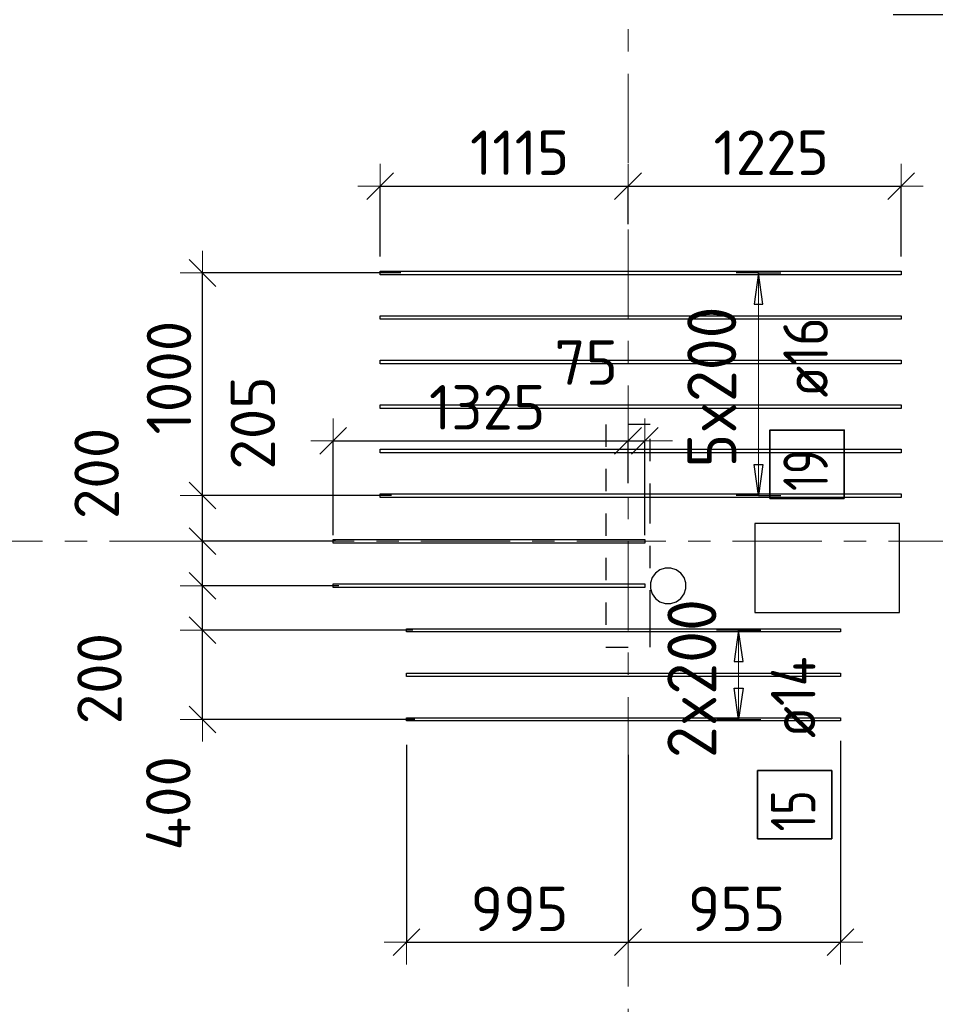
# Model space of a CAD drawing. Header units: metres. Extents: x -38 to 98, y -15 to 21.
# Tile 42 of 147: x 48.77 to 52.88, y 10.72 to 15.14. Entities that reach past the tile are written whole.
import ezdxf

# ---------------------------------------------------------------- set-up
doc = ezdxf.new("R2010")
doc.units = ezdxf.units.M
doc.header["$PDMODE"] = 65
for name, pattern in [('______11', [0.5, 0.4, -0.05, 0, -0.05]), ('______2', [0.0405, 0.03, -0.0105]), ('______5', [1.1, 0.8, -0.1, 0.1, -0.1])]:
    doc.linetypes.add(name, pattern=pattern)
for name, color, linetype, lineweight in [('XR$1$Осевая линия (1)', 7, '______5', 13), ('XR$4$Перекрытие (1)', 7, 'Continuous', 35), ('XR$4$Размерная линия (1)', 7, 'Continuous', 13)]:
    doc.layers.add(name, color=color, linetype=linetype, lineweight=lineweight)
doc.layers.add('XR$4$Арм.стержн.Доп. Арм верхн.зоны Х', color=7, linetype='Continuous', lineweight=35, true_color=0x8c8cff)
doc.layers.add('XR$6$Стена_ бетон несущ.', color=7, linetype='Continuous', lineweight=70, true_color=0xb4b496)
doc.styles.add('ISOCPEUR', font='txt')
doc.dimstyles.new('DIMSTYLE_3', dxfattribs={"dimtxt": 0.2, "dimasz": 0.2, "dimexe": 0, "dimexo": 0, "dimgap": 0.1, "dimtad": 2, "dimdec": 0, "dimlfac": 1000, "dimrnd": 5, "dimzin": 12, "dimdsep": 46, "dimtxsty": 'ISOCPEUR', "dimblk1": 'ALL_ML_STRICH', "dimblk2": 'ALL_ML_STRICH', "dimsah": 1, "dimcen": 0, "dimclrd": 7, "dimclre": 256, "dimclrt": 7, "dimadec": 0, "dimazin": 0, "dimtfac": 1, "dimtdec": 0, "dimtix": 1, "dimtmove": 2, "dimatfit": 3, "dimfxl": 0, "dimtzin": 0, "dimlwd": 0, "dimlwe": -3, "dimarcsym": 0})
doc.dimstyles.new('DIMSTYLE_33', dxfattribs={"dimtxt": 0.2, "dimasz": 0.2, "dimexe": 0, "dimexo": 0, "dimgap": 0.1, "dimtad": 2, "dimdec": 0, "dimlfac": 1000, "dimrnd": 5, "dimzin": 12, "dimdsep": 46, "dimtxsty": 'ISOCPEUR', "dimblk1": 'ALL_ML_STRICH', "dimblk2": 'ALL_ML_STRICH', "dimsah": 1, "dimcen": 0, "dimclrd": 7, "dimclre": 256, "dimclrt": 7, "dimadec": 0, "dimazin": 0, "dimtfac": 1, "dimtdec": 0, "dimtix": 1, "dimtmove": 2, "dimatfit": 3, "dimfxl": 0, "dimtvp": 1.2, "dimtzin": 0, "dimlwd": 0, "dimlwe": -3, "dimarcsym": 0})
doc.dimstyles.new('DIMSTYLE_34', dxfattribs={"dimtxt": 0.2, "dimasz": 0.2, "dimexe": 0, "dimexo": 0, "dimgap": 0.1, "dimtad": 0, "dimdec": 0, "dimlfac": 1000, "dimrnd": 5, "dimzin": 12, "dimdsep": 46, "dimtxsty": 'ISOCPEUR', "dimblk1": 'ALL_ML_STRICH', "dimblk2": 'ALL_ML_STRICH', "dimsah": 1, "dimcen": 0, "dimclrd": 7, "dimclre": 256, "dimclrt": 7, "dimadec": 0, "dimazin": 0, "dimtfac": 1, "dimtdec": 0, "dimtix": 1, "dimtmove": 2, "dimatfit": 3, "dimfxl": 0, "dimtvp": 1.2, "dimtzin": 0, "dimlwd": 0, "dimlwe": -3, "dimarcsym": 0})

# ---------------------------------------------------------------- blocks, each defined once
blk = doc.blocks.new('ALL_ML_STRICH')
at = {"color": 0, "linetype": 'ByBlock', "lineweight": -2}
for p, q in [((0, -0.5), (0, 0.5)), ((-0.3, -0.3), (0.3, 0.3)), ((-1, 0), (0.5, 0))]:
    blk.add_line(p, q, dxfattribs=at)
blk = doc.blocks.new('*D458')
at = {"layer": 'DEFPOINTS', "color": 7, "linetype": 'Continuous', "lineweight": 13, "transparency": 33554687}
for p in [(50.175, 13.2519), (51.5, 13.041), (50.175, 12.8082)]:
    blk.add_point(p, dxfattribs=at)
at = {"layer": 'XR$4$Размерная линия (1)', "color": 9, "linetype": 'Continuous', "lineweight": -2, "true_color": 0xc7c7c7, "transparency": 33554687}
for p, q in [((50.175, 12.8282), (50.175, 13.2519)), ((51.5, 13.061), (51.5, 13.2519))]:
    blk.add_line(p, q, dxfattribs=at)
at = {"layer": 'XR$4$Размерная линия (1)', "color": 7, "linetype": 'Continuous', "lineweight": -2, "transparency": 33554687}
blk.add_line((50.175, 13.2519), (51.5, 13.2519), dxfattribs=at)
at = {"layer": 'XR$4$Размерная линия (1)', "color": 7, "linetype": 'Continuous', "lineweight": 13, "transparency": 33554687, "xscale": 0.2, "yscale": 0.2, "zscale": 0.2, "rotation": 180}
blk.add_blockref('ALL_ML_STRICH', (50.175, 13.2519), dxfattribs=at)
at = {"layer": 'XR$4$Размерная линия (1)', "color": 7, "linetype": 'Continuous', "lineweight": 13, "transparency": 33554687, "xscale": 0.2, "yscale": 0.2, "zscale": 0.2}
blk.add_blockref('ALL_ML_STRICH', (51.5, 13.2519), dxfattribs=at)
at = {"layer": 'XR$4$Размерная линия (1)', "color": 7, "linetype": 'Continuous', "lineweight": 13, "transparency": 33554687, "insert": (50.8675, 13.4019), "char_height": 0.2, "width": 0.8, "attachment_point": 5, "style": 'ISOCPEUR'}
blk.add_mtext('\\A1;{1325}', dxfattribs=at)
blk = doc.blocks.new('*D459')
at = {"layer": 'DEFPOINTS', "color": 7, "linetype": 'Continuous', "lineweight": 13, "transparency": 33554687}
for p in [(51.5, 13.2519), (51.5, 13.041), (51.575, 12.8082)]:
    blk.add_point(p, dxfattribs=at)
at = {"layer": 'XR$4$Размерная линия (1)', "color": 9, "linetype": 'Continuous', "lineweight": -2, "true_color": 0xc7c7c7, "transparency": 33554687}
for p, q in [((51.5, 13.061), (51.5, 13.2519)), ((51.575, 12.8282), (51.575, 13.2519))]:
    blk.add_line(p, q, dxfattribs=at)
at = {"layer": 'XR$4$Размерная линия (1)', "color": 7, "linetype": 'Continuous', "lineweight": -2, "transparency": 33554687}
blk.add_line((51.5, 13.2519), (51.575, 13.2519), dxfattribs=at)
at = {"layer": 'XR$4$Размерная линия (1)', "color": 7, "linetype": 'Continuous', "lineweight": 13, "transparency": 33554687, "xscale": 0.2, "yscale": 0.2, "zscale": 0.2}
blk.add_blockref('ALL_ML_STRICH', (51.575, 13.2519), dxfattribs=at)
at = {"layer": 'XR$4$Размерная линия (1)', "color": 7, "linetype": 'Continuous', "lineweight": 13, "transparency": 33554687, "xscale": 0.2, "yscale": 0.2, "zscale": 0.2, "rotation": 180}
blk.add_blockref('ALL_ML_STRICH', (51.5, 13.2519), dxfattribs=at)
at = {"layer": 'XR$4$Размерная линия (1)', "color": 7, "linetype": 'Continuous', "lineweight": 13, "transparency": 33554687, "insert": (51.3122, 13.603), "char_height": 0.2, "width": 0.4, "attachment_point": 5, "style": 'ISOCPEUR'}
blk.add_mtext('\\A1;{75}', dxfattribs=at)
blk = doc.blocks.new('*D460')
at = {"layer": 'DEFPOINTS', "color": 7, "linetype": 'Continuous', "lineweight": 13, "transparency": 33554687}
for p in [(50.5532, 12.4002), (49.5879, 12), (50.5616, 12)]:
    blk.add_point(p, dxfattribs=at)
at = {"layer": 'XR$4$Размерная линия (1)', "color": 9, "linetype": 'Continuous', "lineweight": -2, "true_color": 0xc7c7c7, "transparency": 33554687}
for p, q in [((50.5332, 12.4002), (49.5879, 12.4002)), ((50.5416, 12), (49.5879, 12))]:
    blk.add_line(p, q, dxfattribs=at)
at = {"layer": 'XR$4$Размерная линия (1)', "color": 7, "linetype": 'Continuous', "lineweight": -2, "transparency": 33554687}
blk.add_line((49.5879, 12), (49.5879, 12.4002), dxfattribs=at)
at = {"layer": 'XR$4$Размерная линия (1)', "color": 7, "linetype": 'Continuous', "lineweight": 13, "transparency": 33554687, "xscale": 0.2, "yscale": 0.2, "zscale": 0.2}
for p, rotation in [((49.5879, 12.4002), 90), ((49.5879, 12), 270)]:
    blk.add_blockref('ALL_ML_STRICH', p, dxfattribs=dict(at, rotation=rotation))
at = {"layer": 'XR$4$Размерная линия (1)', "color": 7, "linetype": 'Continuous', "lineweight": 13, "transparency": 33554687, "insert": (49.4349, 11.6232), "char_height": 0.2, "width": 0.6, "attachment_point": 5, "rotation": 90, "style": 'ISOCPEUR'}
blk.add_mtext('\\A1;{400}', dxfattribs=at)
blk = doc.blocks.new('*D461')
at = {"layer": 'DEFPOINTS', "color": 7, "linetype": 'Continuous', "lineweight": 13, "transparency": 33554687}
for p in [(50.2203, 12.6002), (49.5879, 12.4002), (50.5532, 12.4002)]:
    blk.add_point(p, dxfattribs=at)
at = {"layer": 'XR$4$Размерная линия (1)', "color": 9, "linetype": 'Continuous', "lineweight": -2, "true_color": 0xc7c7c7, "transparency": 33554687}
for p, q in [((50.2003, 12.6002), (49.5879, 12.6002)), ((50.5332, 12.4002), (49.5879, 12.4002))]:
    blk.add_line(p, q, dxfattribs=at)
at = {"layer": 'XR$4$Размерная линия (1)', "color": 7, "linetype": 'Continuous', "lineweight": -2, "transparency": 33554687}
blk.add_line((49.5879, 12.4002), (49.5879, 12.6002), dxfattribs=at)
at = {"layer": 'XR$4$Размерная линия (1)', "color": 7, "linetype": 'Continuous', "lineweight": 13, "transparency": 33554687, "xscale": 0.2, "yscale": 0.2, "zscale": 0.2}
for p, rotation in [((49.5879, 12.6002), 90), ((49.5879, 12.4002), 270)]:
    blk.add_blockref('ALL_ML_STRICH', p, dxfattribs=dict(at, rotation=rotation))
at = {"layer": 'XR$4$Размерная линия (1)', "color": 7, "linetype": 'Continuous', "lineweight": 13, "transparency": 33554687, "insert": (49.126, 12.183), "char_height": 0.2, "width": 0.6, "attachment_point": 5, "rotation": 90, "style": 'ISOCPEUR'}
blk.add_mtext('\\A1;{200}', dxfattribs=at)
blk = doc.blocks.new('*D462')
at = {"layer": 'DEFPOINTS', "color": 7, "linetype": 'Continuous', "lineweight": 13, "transparency": 33554687}
for p in [(50.2062, 12.8), (49.5879, 12.6002), (50.2203, 12.6002)]:
    blk.add_point(p, dxfattribs=at)
at = {"layer": 'XR$4$Размерная линия (1)', "color": 9, "linetype": 'Continuous', "lineweight": -2, "true_color": 0xc7c7c7, "transparency": 33554687}
for p, q in [((50.1862, 12.8), (49.5879, 12.8)), ((50.2003, 12.6002), (49.5879, 12.6002))]:
    blk.add_line(p, q, dxfattribs=at)
at = {"layer": 'XR$4$Размерная линия (1)', "color": 7, "linetype": 'Continuous', "lineweight": -2, "transparency": 33554687}
blk.add_line((49.5879, 12.6002), (49.5879, 12.8), dxfattribs=at)
at = {"layer": 'XR$4$Размерная линия (1)', "color": 7, "linetype": 'Continuous', "lineweight": 13, "transparency": 33554687, "xscale": 0.2, "yscale": 0.2, "zscale": 0.2}
for p, rotation in [((49.5879, 12.8), 90), ((49.5879, 12.6002), 270)]:
    blk.add_blockref('ALL_ML_STRICH', p, dxfattribs=dict(at, rotation=rotation))
at = {"layer": 'XR$4$Размерная линия (1)', "color": 7, "linetype": 'Continuous', "lineweight": 13, "transparency": 33554687, "insert": (49.1129, 13.1049), "char_height": 0.2, "width": 0.6, "attachment_point": 5, "rotation": 90, "style": 'ISOCPEUR'}
blk.add_mtext('\\A1;{200}', dxfattribs=at)
blk = doc.blocks.new('*D463')
at = {"layer": 'DEFPOINTS', "color": 7, "linetype": 'Continuous', "lineweight": 13, "transparency": 33554687}
for p in [(50.4578, 13.0052), (49.5879, 12.8), (50.2062, 12.8)]:
    blk.add_point(p, dxfattribs=at)
at = {"layer": 'XR$4$Размерная линия (1)', "color": 9, "linetype": 'Continuous', "lineweight": -2, "true_color": 0xc7c7c7, "transparency": 33554687}
for p, q in [((50.4378, 13.0052), (49.5879, 13.0052)), ((50.1862, 12.8), (49.5879, 12.8))]:
    blk.add_line(p, q, dxfattribs=at)
at = {"layer": 'XR$4$Размерная линия (1)', "color": 7, "linetype": 'Continuous', "lineweight": -2, "transparency": 33554687}
blk.add_line((49.5879, 12.8), (49.5879, 13.0052), dxfattribs=at)
at = {"layer": 'XR$4$Размерная линия (1)', "color": 7, "linetype": 'Continuous', "lineweight": 13, "transparency": 33554687, "xscale": 0.2, "yscale": 0.2, "zscale": 0.2}
for p, rotation in [((49.5879, 13.0052), 90), ((49.5879, 12.8), 270)]:
    blk.add_blockref('ALL_ML_STRICH', p, dxfattribs=dict(at, rotation=rotation))
at = {"layer": 'XR$4$Размерная линия (1)', "color": 7, "linetype": 'Continuous', "lineweight": 13, "transparency": 33554687, "insert": (49.8144, 13.3316), "char_height": 0.2, "width": 0.6, "attachment_point": 5, "rotation": 90, "style": 'ISOCPEUR'}
blk.add_mtext('\\A1;{205}', dxfattribs=at)
blk = doc.blocks.new('*D464')
at = {"layer": 'DEFPOINTS', "color": 7, "linetype": 'Continuous', "lineweight": 13, "transparency": 33554687}
for p in [(50.4992, 14.0052), (49.5879, 13.0052), (50.4578, 13.0052)]:
    blk.add_point(p, dxfattribs=at)
at = {"layer": 'XR$4$Размерная линия (1)', "color": 9, "linetype": 'Continuous', "lineweight": -2, "true_color": 0xc7c7c7, "transparency": 33554687}
for p, q in [((50.4792, 14.0052), (49.5879, 14.0052)), ((50.4378, 13.0052), (49.5879, 13.0052))]:
    blk.add_line(p, q, dxfattribs=at)
at = {"layer": 'XR$4$Размерная линия (1)', "color": 7, "linetype": 'Continuous', "lineweight": -2, "transparency": 33554687}
blk.add_line((49.5879, 13.0052), (49.5879, 14.0052), dxfattribs=at)
at = {"layer": 'XR$4$Размерная линия (1)', "color": 7, "linetype": 'Continuous', "lineweight": 13, "transparency": 33554687, "xscale": 0.2, "yscale": 0.2, "zscale": 0.2}
for p, rotation in [((49.5879, 14.0052), 90), ((49.5879, 13.0052), 270)]:
    blk.add_blockref('ALL_ML_STRICH', p, dxfattribs=dict(at, rotation=rotation))
at = {"layer": 'XR$4$Размерная линия (1)', "color": 7, "linetype": 'Continuous', "lineweight": 13, "transparency": 33554687, "insert": (49.4379, 13.5352), "char_height": 0.2, "width": 0.8, "attachment_point": 5, "rotation": 90, "style": 'ISOCPEUR'}
blk.add_mtext('\\A1;{1000}', dxfattribs=at)
blk = doc.blocks.new('*D465')
at = {"layer": 'DEFPOINTS', "color": 7, "linetype": 'Continuous', "lineweight": 13, "transparency": 33554687}
for p in [(53.0178, 16.4), (52.6707, 15.1669), (53.2145, 15.1669)]:
    blk.add_point(p, dxfattribs=at)
at = {"layer": 'XR$4$Размерная линия (1)', "color": 9, "linetype": 'Continuous', "lineweight": -2, "true_color": 0xc7c7c7, "transparency": 33554687}
for p, q in [((53.0378, 16.4), (53.2145, 16.4)), ((52.6907, 15.1669), (53.2145, 15.1669))]:
    blk.add_line(p, q, dxfattribs=at)
at = {"layer": 'XR$4$Размерная линия (1)', "color": 7, "linetype": 'Continuous', "lineweight": -2, "transparency": 33554687}
blk.add_line((53.2145, 15.1669), (53.2145, 16.4), dxfattribs=at)
at = {"layer": 'XR$4$Размерная линия (1)', "color": 7, "linetype": 'Continuous', "lineweight": 13, "transparency": 33554687, "xscale": 0.2, "yscale": 0.2, "zscale": 0.2}
for p, rotation in [((53.2145, 16.4), 90), ((53.2145, 15.1669), 270)]:
    blk.add_blockref('ALL_ML_STRICH', p, dxfattribs=dict(at, rotation=rotation))
at = {"layer": 'XR$4$Размерная линия (1)', "color": 7, "linetype": 'Continuous', "lineweight": 13, "transparency": 33554687, "insert": (53.0645, 15.8135), "char_height": 0.2, "width": 0.8, "attachment_point": 5, "rotation": 90, "style": 'ISOCPEUR'}
blk.add_mtext('\\A1;{1235}', dxfattribs=at)
blk = doc.blocks.new('*D467')
at = {"layer": 'DEFPOINTS', "color": 7, "linetype": 'Continuous', "lineweight": 13, "transparency": 33554687}
for p in [(50.3865, 14.3955), (51.5, 14.204), (50.3865, 14.059)]:
    blk.add_point(p, dxfattribs=at)
at = {"layer": 'XR$4$Размерная линия (1)', "color": 9, "linetype": 'Continuous', "lineweight": -2, "true_color": 0xc7c7c7, "transparency": 33554687}
for p, q in [((50.3865, 14.079), (50.3865, 14.3955)), ((51.5, 14.224), (51.5, 14.3955))]:
    blk.add_line(p, q, dxfattribs=at)
at = {"layer": 'XR$4$Размерная линия (1)', "color": 7, "linetype": 'Continuous', "lineweight": -2, "transparency": 33554687}
blk.add_line((50.3865, 14.3955), (51.5, 14.3955), dxfattribs=at)
at = {"layer": 'XR$4$Размерная линия (1)', "color": 7, "linetype": 'Continuous', "lineweight": 13, "transparency": 33554687, "xscale": 0.2, "yscale": 0.2, "zscale": 0.2, "rotation": 180}
blk.add_blockref('ALL_ML_STRICH', (50.3865, 14.3955), dxfattribs=at)
at = {"layer": 'XR$4$Размерная линия (1)', "color": 7, "linetype": 'Continuous', "lineweight": 13, "transparency": 33554687, "xscale": 0.2, "yscale": 0.2, "zscale": 0.2}
blk.add_blockref('ALL_ML_STRICH', (51.5, 14.3955), dxfattribs=at)
at = {"layer": 'XR$4$Размерная линия (1)', "color": 7, "linetype": 'Continuous', "lineweight": 13, "transparency": 33554687, "insert": (51.0132, 14.5455), "char_height": 0.2, "width": 0.8, "attachment_point": 5, "style": 'ISOCPEUR'}
blk.add_mtext('\\A1;{1115}', dxfattribs=at)
blk = doc.blocks.new('*D468')
at = {"layer": 'DEFPOINTS', "color": 7, "linetype": 'Continuous', "lineweight": 13, "transparency": 33554687}
for p in [(51.5, 14.3955), (51.5, 14.204), (52.7265, 14.059)]:
    blk.add_point(p, dxfattribs=at)
at = {"layer": 'XR$4$Размерная линия (1)', "color": 9, "linetype": 'Continuous', "lineweight": -2, "true_color": 0xc7c7c7, "transparency": 33554687}
for p, q in [((51.5, 14.224), (51.5, 14.3955)), ((52.7265, 14.079), (52.7265, 14.3955))]:
    blk.add_line(p, q, dxfattribs=at)
at = {"layer": 'XR$4$Размерная линия (1)', "color": 7, "linetype": 'Continuous', "lineweight": -2, "transparency": 33554687}
blk.add_line((51.5, 14.3955), (52.7265, 14.3955), dxfattribs=at)
at = {"layer": 'XR$4$Размерная линия (1)', "color": 7, "linetype": 'Continuous', "lineweight": 13, "transparency": 33554687, "xscale": 0.2, "yscale": 0.2, "zscale": 0.2, "rotation": 180}
blk.add_blockref('ALL_ML_STRICH', (51.5, 14.3955), dxfattribs=at)
at = {"layer": 'XR$4$Размерная линия (1)', "color": 7, "linetype": 'Continuous', "lineweight": 13, "transparency": 33554687, "xscale": 0.2, "yscale": 0.2, "zscale": 0.2}
blk.add_blockref('ALL_ML_STRICH', (52.7265, 14.3955), dxfattribs=at)
at = {"layer": 'XR$4$Размерная линия (1)', "color": 7, "linetype": 'Continuous', "lineweight": 13, "transparency": 33554687, "insert": (52.1432, 14.5455), "char_height": 0.2, "width": 0.8, "attachment_point": 5, "style": 'ISOCPEUR'}
blk.add_mtext('\\A1;{1225}', dxfattribs=at)
blk = doc.blocks.new('*D542')
at = {"layer": 'DEFPOINTS', "color": 7, "linetype": 'Continuous', "lineweight": 13, "transparency": 33554687}
for p in [(50.505, 11.906), (51.5, 11.8615), (50.505, 10.9989)]:
    blk.add_point(p, dxfattribs=at)
at = {"layer": 'XR$4$Размерная линия (1)', "color": 9, "linetype": 'Continuous', "lineweight": -2, "true_color": 0xc7c7c7, "transparency": 33554687}
for p, q in [((50.505, 11.886), (50.505, 10.9989)), ((51.5, 11.8415), (51.5, 10.9989))]:
    blk.add_line(p, q, dxfattribs=at)
at = {"layer": 'XR$4$Размерная линия (1)', "color": 7, "linetype": 'Continuous', "lineweight": -2, "transparency": 33554687}
blk.add_line((50.505, 10.9989), (51.5, 10.9989), dxfattribs=at)
at = {"layer": 'XR$4$Размерная линия (1)', "color": 7, "linetype": 'Continuous', "lineweight": 13, "transparency": 33554687, "xscale": 0.2, "yscale": 0.2, "zscale": 0.2, "rotation": 180}
blk.add_blockref('ALL_ML_STRICH', (50.505, 10.9989), dxfattribs=at)
at = {"layer": 'XR$4$Размерная линия (1)', "color": 7, "linetype": 'Continuous', "lineweight": 13, "transparency": 33554687, "xscale": 0.2, "yscale": 0.2, "zscale": 0.2}
blk.add_blockref('ALL_ML_STRICH', (51.5, 10.9989), dxfattribs=at)
at = {"layer": 'XR$4$Размерная линия (1)', "color": 7, "linetype": 'Continuous', "lineweight": 13, "transparency": 33554687, "insert": (51.0125, 11.1489), "char_height": 0.2, "width": 0.6, "attachment_point": 5, "style": 'ISOCPEUR'}
blk.add_mtext('\\A1;{995}', dxfattribs=at)
blk = doc.blocks.new('*D543')
at = {"layer": 'DEFPOINTS', "color": 7, "linetype": 'Continuous', "lineweight": 13, "transparency": 33554687}
for p in [(52.455, 11.9235), (51.5, 11.8615), (51.5, 10.9989)]:
    blk.add_point(p, dxfattribs=at)
at = {"layer": 'XR$4$Размерная линия (1)', "color": 9, "linetype": 'Continuous', "lineweight": -2, "true_color": 0xc7c7c7, "transparency": 33554687}
for p, q in [((52.455, 11.9035), (52.455, 10.9989)), ((51.5, 11.8415), (51.5, 10.9989))]:
    blk.add_line(p, q, dxfattribs=at)
at = {"layer": 'XR$4$Размерная линия (1)', "color": 7, "linetype": 'Continuous', "lineweight": -2, "transparency": 33554687}
blk.add_line((51.5, 10.9989), (52.455, 10.9989), dxfattribs=at)
at = {"layer": 'XR$4$Размерная линия (1)', "color": 7, "linetype": 'Continuous', "lineweight": 13, "transparency": 33554687, "xscale": 0.2, "yscale": 0.2, "zscale": 0.2, "rotation": 180}
blk.add_blockref('ALL_ML_STRICH', (51.5, 10.9989), dxfattribs=at)
at = {"layer": 'XR$4$Размерная линия (1)', "color": 7, "linetype": 'Continuous', "lineweight": 13, "transparency": 33554687, "xscale": 0.2, "yscale": 0.2, "zscale": 0.2}
blk.add_blockref('ALL_ML_STRICH', (52.455, 10.9989), dxfattribs=at)
at = {"layer": 'XR$4$Размерная линия (1)', "color": 7, "linetype": 'Continuous', "lineweight": 13, "transparency": 33554687, "insert": (51.9875, 11.1489), "char_height": 0.2, "width": 0.6, "attachment_point": 5, "style": 'ISOCPEUR'}
blk.add_mtext('\\A1;{955}', dxfattribs=at)

msp = doc.modelspace()

# ---------------------------------------------------------------- linework, layer by layer
at = {"layer": 'XR$1$Осевая линия (1)', "color": 253, "linetype": '______11', "lineweight": 13, "true_color": 0xa0a0a0, "transparency": 33554687}
for p, q in [((51.5, 6.8), (51.5, 19.78)), ((-2.63, 12.8), (62.6, 12.8))]:
    msp.add_line(p, q, dxfattribs=at)
at = {"layer": 'XR$4$Арм.стержн.Доп. Арм верхн.зоны Х', "color": 253, "linetype": 'Continuous', "lineweight": -3, "true_color": 0xa0a0a0, "transparency": 33554687}
for p, q in [((52.0863, 14.0052), (51.9863, 14.0052)), ((52.0863, 14.0052), (52.1863, 14.0052)), ((52.0863, 13.0052), (51.9863, 13.0052)), ((52.0863, 13.0052), (52.1863, 13.0052)), ((51.9969, 12.4002), (51.8969, 12.4002)), ((51.9969, 12.4002), (52.0969, 12.4002)), ((51.9969, 12.0002), (51.8969, 12.0002)), ((51.9969, 12.0002), (52.0969, 12.0002))]:
    msp.add_line(p, q, dxfattribs=at)
at = {"layer": 'XR$4$Арм.стержн.Доп. Арм верхн.зоны Х', "color": 7, "linetype": 'Continuous', "lineweight": 25, "transparency": 33554687}
for p, q in [((52.0863, 14.0052), (52.0663, 13.8652)), ((52.1063, 13.8652), (52.0863, 14.0052)), ((52.0663, 13.8652), (52.1063, 13.8652)), ((52.0863, 13.0052), (52.0663, 13.1452)), ((52.0663, 13.1452), (52.1063, 13.1452)), ((52.1063, 13.1452), (52.0863, 13.0052)), ((51.9969, 12.4002), (51.9769, 12.2602)), ((52.0169, 12.2602), (51.9969, 12.4002)), ((51.9769, 12.2602), (52.0169, 12.2602)), ((51.9969, 12.0002), (51.9769, 12.1402)), ((51.9769, 12.1402), (52.0169, 12.1402)), ((52.0169, 12.1402), (51.9969, 12.0002))]:
    msp.add_line(p, q, dxfattribs=at)
at = {"layer": 'XR$4$Арм.стержн.Доп. Арм верхн.зоны Х', "color": 7, "linetype": 'Continuous', "lineweight": 13, "transparency": 33554687}
for p, q in [((52.0863, 14.0052), (52.0863, 14.0052)), ((52.0863, 13.0052), (52.0863, 14.0052)), ((52.0863, 13.0052), (52.0863, 13.0052)), ((51.9969, 12.4002), (51.9969, 12.4002)), ((51.9969, 12.0002), (51.9969, 12.4002)), ((51.9969, 12.0002), (51.9969, 12.0002))]:
    msp.add_line(p, q, dxfattribs=at)
at = {"layer": 'XR$4$Арм.стержн.Доп. Арм верхн.зоны Х', "color": 7, "linetype": 'Continuous', "lineweight": 25, "transparency": 33554687}
for points in [[(52.7265, 13.9972), (50.3865, 13.9972), (50.3865, 14.0132), (52.7265, 14.0132), (52.7265, 13.9972)], [(52.7265, 13.7972), (50.3865, 13.7972), (50.3865, 13.8132), (52.7265, 13.8132), (52.7265, 13.7972)], [(52.7265, 13.5972), (50.3865, 13.5972), (50.3865, 13.6132), (52.7265, 13.6132), (52.7265, 13.5972)], [(52.7265, 13.3972), (50.3865, 13.3972), (50.3865, 13.4132), (52.7265, 13.4132), (52.7265, 13.3972)], [(52.7265, 13.1972), (50.3865, 13.1972), (50.3865, 13.2132), (52.7265, 13.2132), (52.7265, 13.1972)], [(52.7265, 12.9972), (50.3865, 12.9972), (50.3865, 13.0132), (52.7265, 13.0132), (52.7265, 12.9972)], [(51.575, 12.7922), (50.175, 12.7922), (50.175, 12.8082), (51.575, 12.8082), (51.575, 12.7922)], [(51.575, 12.5922), (50.175, 12.5922), (50.175, 12.6082), (51.575, 12.6082), (51.575, 12.5922)], [(52.455, 12.3932), (50.505, 12.3932), (50.505, 12.4072), (52.455, 12.4072), (52.455, 12.3932)], [(52.455, 12.1932), (50.505, 12.1932), (50.505, 12.2072), (52.455, 12.2072), (52.455, 12.1932)], [(52.455, 11.9932), (50.505, 11.9932), (50.505, 12.0072), (52.455, 12.0072), (52.455, 11.9932)]]:
    msp.add_lwpolyline(points, dxfattribs=at)
at = {"layer": 'XR$4$Арм.стержн.Доп. Арм верхн.зоны Х', "color": 7, "linetype": 'Continuous', "lineweight": 35, "transparency": 33554687}
for points in [[(52.4712, 12.9929), (52.4712, 13.2996), (52.1378, 13.2996), (52.1378, 12.9929), (52.4712, 12.9929)], [(52.4152, 11.4636), (52.4152, 11.7703), (52.0819, 11.7703), (52.0819, 11.4636), (52.4152, 11.4636)]]:
    msp.add_lwpolyline(points, dxfattribs=at)
at = {"layer": 'XR$4$Перекрытие (1)', "color": 7, "linetype": 'Continuous', "lineweight": 25, "transparency": 33554687}
for p, q in [((52.7199, 12.8802), (52.0699, 12.8801)), ((52.0699, 12.8801), (52.07, 12.4801)), ((52.72, 12.4802), (52.7199, 12.8802)), ((51.623, 12.6572), (51.6081, 12.6368)), ((51.6434, 12.6721), (51.623, 12.6572)), ((51.6674, 12.6799), (51.6434, 12.6721)), ((51.6926, 12.6799), (51.6674, 12.6799)), ((51.7166, 12.6721), (51.6926, 12.6799)), ((51.737, 12.6572), (51.7166, 12.6721)), ((51.7519, 12.6368), (51.737, 12.6572)), ((51.6081, 12.6368), (51.6003, 12.6128)), ((51.6003, 12.6128), (51.6003, 12.5876)), ((51.7597, 12.6128), (51.7519, 12.6368)), ((51.7597, 12.5876), (51.7597, 12.6128)), ((51.6003, 12.5876), (51.6081, 12.5636)), ((51.6081, 12.5636), (51.623, 12.5432)), ((51.737, 12.5432), (51.7519, 12.5636)), ((51.7519, 12.5636), (51.7597, 12.5876)), ((51.623, 12.5432), (51.6434, 12.5283)), ((51.6434, 12.5283), (51.6674, 12.5205)), ((51.6674, 12.5205), (51.6926, 12.5205)), ((51.6926, 12.5205), (51.7166, 12.5283)), ((51.7166, 12.5283), (51.737, 12.5432)), ((52.07, 12.4801), (52.72, 12.4802))]:
    msp.add_line(p, q, dxfattribs=at)
at = {"layer": 'XR$6$Стена_ бетон несущ.', "color": 253, "linetype": '______2', "lineweight": -3, "true_color": 0xa0a0a0, "transparency": 33554687}
for p, q in [((51.4, 13.325), (51.4, 12.325)), ((51.6, 13.325), (51.4, 13.325)), ((51.6, 12.9596), (51.6, 13.325)), ((51.6, 12.8796), (51.6, 12.9596)), ((51.6, 12.48), (51.6, 12.8796)), ((51.6, 12.4), (51.6, 12.48)), ((51.6, 12.325), (51.6, 12.4)), ((51.4, 12.325), (51.6, 12.325))]:
    msp.add_line(p, q, dxfattribs=at)

# ---------------------------------------------------------------- texts
at = {"layer": 'XR$4$Арм.стержн.Доп. Арм верхн.зоны Х', "color": 7, "linetype": 'Continuous', "lineweight": 13, "transparency": 33554687, "char_height": 0.22, "width": 0.873359, "attachment_point": 7, "rotation": 90, "style": 'ISOCPEUR'}
for s, insert in [('\\W0.95;5x200', (51.9863, 13.1312)), ('\\W0.95;2x200', (51.8969, 11.8262))]:
    msp.add_mtext(s, dxfattribs=dict(at, insert=insert))
at = {"layer": 'XR$4$Арм.стержн.Доп. Арм верхн.зоны Х', "color": 7, "linetype": 'Continuous', "lineweight": 25, "transparency": 33554687, "char_height": 0.2, "attachment_point": 7, "rotation": 90, "style": 'ISOCPEUR'}
for s, insert, width in [('\\W0.89; ø16 ', (52.3978, 13.3329), 0.749105), ('\\W0.75;19', (52.3978, 13.0263), 0.314854), ('\\W0.89; ø14 ', (52.3419, 11.8036), 0.769432), ('\\W0.75;15', (52.3419, 11.497), 0.314854)]:
    msp.add_mtext(s, dxfattribs=dict(at, insert=insert, width=width))

# ---------------------------------------------------------------- dimensions: what is measured, and where the dimension line sits
at = {"layer": 'XR$4$Размерная линия (1)', "color": 7, "linetype": 'Continuous', "lineweight": 13, "transparency": 33554687}
for base, p1, p2, dimstyle, picture, middle in [((53.2145, 16.4), (52.6907, 15.1669), (53.0378, 16.4), 'DIMSTYLE_3', '*D465', (53.0645, 15.8135)), ((49.5879, 14.0052), (50.4378, 13.0052), (50.4792, 14.0052), 'DIMSTYLE_3', '*D464', (49.4379, 13.5352)), ((49.5879, 13.0052), (50.1862, 12.8), (50.4378, 13.0052), 'DIMSTYLE_34', '*D463', (49.8144, 13.3316)), ((49.5879, 12.8), (50.2003, 12.6002), (50.1862, 12.8), 'DIMSTYLE_33', '*D462', (49.1129, 13.1049)), ((49.5879, 12.6002), (50.5332, 12.4002), (50.2003, 12.6002), 'DIMSTYLE_33', '*D461', (49.126, 12.183)), ((49.5879, 12.4002), (50.5416, 12), (50.5332, 12.4002), 'DIMSTYLE_33', '*D460', (49.4349, 11.6232))]:
    dim = msp.add_linear_dim(base=base, p1=p1, p2=p2, angle=90, dimstyle=dimstyle, override={"dimpost": '<>', "dimclrd": 7, "dimclre": 9, "dimclrt": 7, "dimlwd": 0, "dimlwe": 65533}, dxfattribs=at)
    dim.commit()
    dim.dimension.update_dxf_attribs({"geometry": picture, "text_midpoint": middle, "dimtype": 160})
for base, p1, p2, dimstyle, picture, middle in [((51.5, 14.39551), (50.38648, 14.079), (51.5, 14.22396), 'DIMSTYLE_3', '*D467', (51.01324, 14.54551)), ((52.72648, 14.39551), (51.5, 14.22396), (52.72648, 14.079), 'DIMSTYLE_3', '*D468', (52.14324, 14.54551)), ((51.575, 13.2519), (51.5, 13.061), (51.575, 12.8282), 'DIMSTYLE_33', '*D459', (51.3122, 13.603)), ((51.5, 13.2519), (50.175, 12.8282), (51.5, 13.061), 'DIMSTYLE_3', '*D458', (50.8675, 13.4019)), ((51.5, 10.9989), (50.505, 11.886), (51.5, 11.8415), 'DIMSTYLE_3', '*D542', (51.0125, 11.1489)), ((52.455, 10.9989), (51.5, 11.8415), (52.455, 11.9035), 'DIMSTYLE_3', '*D543', (51.9875, 11.1489))]:
    dim = msp.add_linear_dim(base=base, p1=p1, p2=p2, dimstyle=dimstyle, override={"dimpost": '<>', "dimclrd": 7, "dimclre": 9, "dimclrt": 7, "dimlwd": 0, "dimlwe": 65533}, dxfattribs=at)
    dim.commit()
    dim.dimension.update_dxf_attribs({"geometry": picture, "text_midpoint": middle, "dimtype": 160})

doc.saveas('drawing.dxf')
